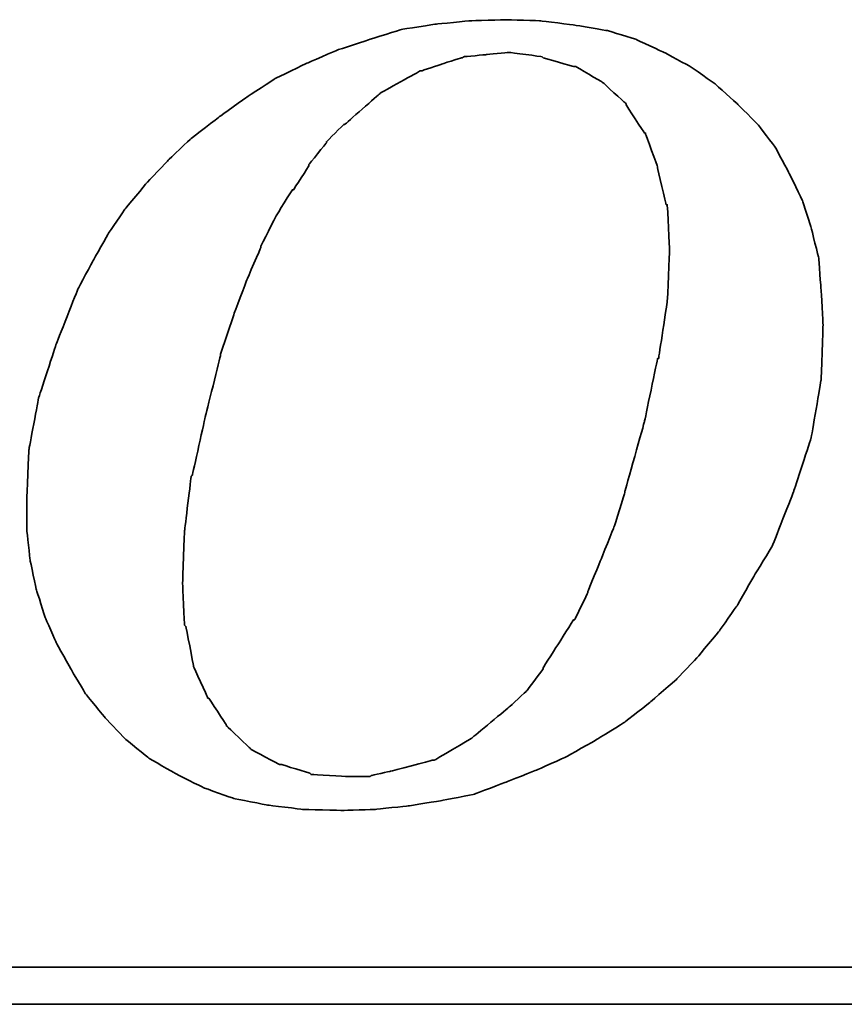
# Model space of a CAD drawing. Header units: inches. Extents: x 30 to 881, y 41 to 673.
# Tile 50 of 55: x 223.74 to 226.31, y 111.99 to 115.07. Entities that reach past the tile are written whole.
import ezdxf

# ---------------------------------------------------------------- set-up
doc = ezdxf.new("R2010")
doc.units = ezdxf.units.IN
doc.header["$LTSCALE"] = 0.1
doc.layers.add('DIM', color=4, linetype='Continuous')
doc.layers.add('layer 1', color=7, linetype='Continuous')

# ---------------------------------------------------------------- blocks, each defined once
blk = doc.blocks.new('TBI MOTION logo(完整正式版)')
at = {"layer": 'layer 1', "color": 22, "lineweight": 35}
for points, knots in [([(35.79625, -6.98375), (35.79625, -6.98375), (36.23125, -7.43875), (36.23125, -7.43875), (36.23125, -7.43875), (36.23125, -7.43875), (36.75625, -7.87125), (36.75625, -7.87125), (36.75625, -7.87125), (36.75625, -7.87125), (37.33125, -8.20375), (37.33125, -8.20375), (37.33125, -8.20375), (37.33125, -8.20375), (37.95625, -8.51875), (37.95625, -8.51875), (37.95625, -8.51875), (37.95625, -8.51875), (38.62625, -8.75875), (38.62625, -8.75875), (38.62625, -8.75875), (38.62625, -8.75875), (39.37125, -8.90375), (39.37125, -8.90375), (39.37125, -8.90375), (39.37125, -8.90375), (40.14125, -8.99875), (40.14125, -8.99875), (40.14125, -8.99875), (40.14125, -8.99875), (41.02625, -9.02375), (41.02625, -9.02375), (41.02625, -9.02375), (41.02625, -9.02375), (41.74625, -8.99875), (41.74625, -8.99875), (41.74625, -8.99875), (41.74625, -8.99875), (42.46625, -8.92375), (42.46625, -8.92375), (42.46625, -8.92375), (42.46625, -8.92375), (43.21125, -8.80625), (43.21125, -8.80625), (43.21125, -8.80625), (43.21125, -8.80625), (43.93125, -8.66375), (43.93125, -8.66375), (43.93125, -8.66375), (43.93125, -8.66375), (44.62625, -8.39875), (44.62625, -8.39875), (44.62625, -8.39875), (44.62625, -8.39875), (45.29625, -8.13375), (45.29625, -8.13375), (45.29625, -8.13375), (45.29625, -8.13375), (45.94625, -7.84375), (45.94625, -7.84375), (45.94625, -7.84375), (45.94625, -7.84375), (46.61625, -7.46375), (46.61625, -7.46375), (46.61625, -7.46375), (46.61625, -7.46375), (47.24125, -7.07875), (47.24125, -7.07875), (47.24125, -7.07875), (47.24125, -7.07875), (47.81625, -6.62375), (47.81625, -6.62375), (47.81625, -6.62375), (47.81625, -6.62375), (48.36875, -6.14375), (48.36875, -6.14375), (48.36875, -6.14375), (48.36875, -6.14375), (48.84625, -5.64125), (48.84625, -5.64125), (48.84625, -5.64125), (48.84625, -5.64125), (49.32625, -5.06375), (49.32625, -5.06375), (49.32625, -5.06375), (49.32625, -5.06375), (49.71125, -4.51374), (49.71125, -4.51374), (49.71125, -4.51374), (49.71125, -4.51374), (50.09625, -3.83874), (50.09625, -3.83874), (50.09625, -3.83874), (50.09625, -3.83874), (50.48125, -3.21374), (50.48125, -3.21374), (50.48125, -3.21374), (50.48125, -3.21374), (50.96125, -1.99125), (50.96125, -1.99125), (50.96125, -1.99125), (50.96125, -1.99125), (51.34375, -0.81875), (51.34375, -0.81875), (51.34375, -0.81875), (51.34375, -0.81875), (51.56125, 0.45624), (51.56125, 0.45624), (51.56125, 0.45624), (51.56125, 0.45624), (51.60625, 1.67624), (51.60625, 1.67624), (51.60625, 1.67624), (51.60625, 1.67624), (51.56125, 2.44625), (51.56125, 2.44625), (51.56125, 2.44625), (51.56125, 2.44625), (51.51125, 3.14125), (51.51125, 3.14125), (51.51125, 3.14125), (51.51125, 3.14125), (51.34375, 3.81125), (51.34375, 3.81125), (51.34375, 3.81125), (51.34375, 3.81125), (51.15125, 4.41125), (51.15125, 4.41125), (51.15125, 4.41125), (51.15125, 4.41125), (50.86125, 5.01125), (50.86125, 5.01125), (50.86125, 5.01125), (50.86125, 5.01125), (50.55125, 5.58875), (50.55125, 5.58875), (50.55125, 5.58875), (50.55125, 5.58875), (50.16625, 6.09125), (50.16625, 6.09125), (50.16625, 6.09125), (50.16625, 6.09125), (49.71125, 6.54875), (49.71125, 6.54875), (49.71125, 6.54875), (49.71125, 6.54875), (49.23125, 6.98125), (49.23125, 6.98125), (49.23125, 6.98125), (49.23125, 6.98125), (48.67875, 7.36625), (48.67875, 7.36625), (48.67875, 7.36625), (48.67875, 7.36625), (48.10375, 7.67625), (48.10375, 7.67625), (48.10375, 7.67625), (48.10375, 7.67625), (47.48125, 7.96375), (47.48125, 7.96375), (47.48125, 7.96375), (47.48125, 7.96375), (46.85625, 8.15625), (46.85625, 8.15625), (46.85625, 8.15625), (46.85625, 8.15625), (46.13625, 8.27624), (46.13625, 8.27624), (46.13625, 8.27624), (46.13625, 8.27624), (45.39125, 8.37125), (45.39125, 8.37125), (45.39125, 8.37125), (45.39125, 8.37125), (44.62625, 8.39624), (44.62625, 8.39624), (44.62625, 8.39624), (44.62625, 8.39624), (43.83625, 8.37125), (43.83625, 8.37125), (43.83625, 8.37125), (43.83625, 8.37125), (43.09125, 8.30125), (43.09125, 8.30125), (43.09125, 8.30125), (43.09125, 8.30125), (42.32125, 8.18125), (42.32125, 8.18125), (42.32125, 8.18125), (42.32125, 8.18125), (41.62875, 7.96375), (41.62875, 7.96375), (41.62875, 7.96375), (41.62875, 7.96375), (40.90625, 7.72625), (40.90625, 7.72625), (40.90625, 7.72625), (40.90625, 7.72625), (40.23624, 7.43625), (40.23624, 7.43625), (40.23624, 7.43625), (40.23624, 7.43625), (39.54124, 7.10125), (39.54124, 7.10125), (39.54124, 7.10125), (39.54124, 7.10125), (38.91625, 6.69125), (38.91625, 6.69125), (38.91625, 6.69125), (38.91625, 6.69125), (38.31625, 6.26125), (38.31625, 6.26125), (38.31625, 6.26125), (38.31625, 6.26125), (37.69125, 5.78125), (37.69125, 5.78125), (37.69125, 5.78125), (37.69125, 5.78125), (37.18625, 5.30125), (37.18625, 5.30125), (37.18625, 5.30125), (37.18625, 5.30125), (36.70625, 4.79624), (36.70625, 4.79624), (36.70625, 4.79624), (36.70625, 4.79624), (36.23125, 4.22125), (36.23125, 4.22125), (36.23125, 4.22125), (36.23125, 4.22125), (35.87124, 3.69375), (35.87124, 3.69375), (35.87124, 3.69375), (35.87124, 3.69375), (35.53125, 3.09125), (35.53125, 3.09125), (35.53125, 3.09125), (35.53125, 3.09125), (35.19875, 2.47125), (35.19875, 2.47125), (35.19875, 2.47125), (35.19875, 2.47125), (34.71625, 1.24625), (34.71625, 1.24625), (34.71625, 1.24625), (34.71625, 1.24625), (34.33125, 0.06874), (34.33125, 0.06874), (34.33125, 0.06874), (34.33125, 0.06874), (34.11625, -1.07875), (34.11625, -1.07875), (34.11625, -1.07875), (34.11625, -1.07875), (34.07125, -2.15875), (34.07125, -2.15875), (34.07125, -2.15875), (34.07125, -2.15875), (34.07125, -2.85375), (34.07125, -2.85375), (34.07125, -2.85375), (34.07125, -2.85375), (34.14125, -3.50375), (34.14125, -3.50375), (34.14125, -3.50375), (34.14125, -3.50375), (34.28625, -4.17375), (34.28625, -4.17375), (34.28625, -4.17375), (34.28625, -4.17375), (34.47625, -4.77624), (34.47625, -4.77624), (34.47625, -4.77624), (34.47625, -4.77624), (34.71625, -5.32625), (34.71625, -5.32625), (34.71625, -5.32625), (34.71625, -5.32625), (35.05375, -5.92875), (35.05375, -5.92875), (35.05375, -5.92875), (35.05375, -5.92875), (35.36375, -6.45375), (35.36375, -6.45375), (35.36375, -6.45375), (35.36375, -6.45375), (35.79625, -6.98375), (35.79625, -6.98375)], [0, 0, 0, 0, 0.01388889, 0.01388889, 0.01388889, 0.0138889, 0.02777778, 0.02777778, 0.02777778, 0.02777779, 0.04166667, 0.04166667, 0.04166667, 0.04166668, 0.05555556, 0.05555556, 0.05555556, 0.05555557, 0.06944444, 0.06944444, 0.06944444, 0.06944445, 0.08333333, 0.08333333, 0.08333333, 0.08333334, 0.09722222, 0.09722222, 0.09722222, 0.09722223, 0.11111111, 0.11111111, 0.11111111, 0.11111112, 0.125, 0.125, 0.125, 0.12500001, 0.13888889, 0.13888889, 0.13888889, 0.1388889, 0.15277778, 0.15277778, 0.15277778, 0.15277779, 0.16666667, 0.16666667, 0.16666667, 0.16666668, 0.18055556, 0.18055556, 0.18055556, 0.18055557, 0.19444444, 0.19444444, 0.19444444, 0.19444445, 0.20833333, 0.20833333, 0.20833333, 0.20833334, 0.22222222, 0.22222222, 0.22222222, 0.22222223, 0.23611111, 0.23611111, 0.23611111, 0.23611112, 0.25, 0.25, 0.25, 0.25000001, 0.26388889, 0.26388889, 0.26388889, 0.2638889, 0.27777778, 0.27777778, 0.27777778, 0.27777779, 0.29166667, 0.29166667, 0.29166667, 0.29166668, 0.30555556, 0.30555556, 0.30555556, 0.30555557, 0.31944444, 0.31944444, 0.31944444, 0.31944445, 0.33333333, 0.33333333, 0.33333333, 0.33333334, 0.34722222, 0.34722222, 0.34722222, 0.34722223, 0.36111111, 0.36111111, 0.36111111, 0.36111112, 0.375, 0.375, 0.375, 0.37500001, 0.38888889, 0.38888889, 0.38888889, 0.3888889, 0.40277778, 0.40277778, 0.40277778, 0.40277779, 0.41666667, 0.41666667, 0.41666667, 0.41666668, 0.43055556, 0.43055556, 0.43055556, 0.43055557, 0.44444444, 0.44444444, 0.44444444, 0.44444445, 0.45833333, 0.45833333, 0.45833333, 0.45833334, 0.47222222, 0.47222222, 0.47222222, 0.47222223, 0.48611111, 0.48611111, 0.48611111, 0.48611112, 0.5, 0.5, 0.5, 0.50000001, 0.51388889, 0.51388889, 0.51388889, 0.5138889, 0.52777778, 0.52777778, 0.52777778, 0.52777779, 0.54166667, 0.54166667, 0.54166667, 0.54166668, 0.55555556, 0.55555556, 0.55555556, 0.55555557, 0.56944444, 0.56944444, 0.56944444, 0.56944445, 0.58333333, 0.58333333, 0.58333333, 0.58333334, 0.59722222, 0.59722222, 0.59722222, 0.59722223, 0.61111111, 0.61111111, 0.61111111, 0.61111112, 0.625, 0.625, 0.625, 0.62500001, 0.63888889, 0.63888889, 0.63888889, 0.6388889, 0.65277778, 0.65277778, 0.65277778, 0.65277779, 0.66666667, 0.66666667, 0.66666667, 0.66666668, 0.68055556, 0.68055556, 0.68055556, 0.68055557, 0.69444444, 0.69444444, 0.69444444, 0.69444445, 0.70833333, 0.70833333, 0.70833333, 0.70833334, 0.72222222, 0.72222222, 0.72222222, 0.72222223, 0.73611111, 0.73611111, 0.73611111, 0.73611112, 0.75, 0.75, 0.75, 0.75000001, 0.76388889, 0.76388889, 0.76388889, 0.7638889, 0.77777778, 0.77777778, 0.77777778, 0.77777779, 0.79166667, 0.79166667, 0.79166667, 0.79166668, 0.80555556, 0.80555556, 0.80555556, 0.80555557, 0.81944444, 0.81944444, 0.81944444, 0.81944445, 0.83333333, 0.83333333, 0.83333333, 0.83333334, 0.84722222, 0.84722222, 0.84722222, 0.84722223, 0.86111111, 0.86111111, 0.86111111, 0.86111112, 0.875, 0.875, 0.875, 0.87500001, 0.88888889, 0.88888889, 0.88888889, 0.8888889, 0.90277778, 0.90277778, 0.90277778, 0.90277779, 0.91666667, 0.91666667, 0.91666667, 0.91666668, 0.93055556, 0.93055556, 0.93055556, 0.93055557, 0.94444444, 0.94444444, 0.94444444, 0.94444445, 0.95833333, 0.95833333, 0.95833333, 0.95833334, 0.97222222, 0.97222222, 0.97222222, 0.97222223, 0.98611111, 0.98611111, 0.98611111, 0.98611112, 1, 1, 1, 1]), ([(38.33875, 1.03124), (38.33875, 1.03124), (38.62625, 1.89625), (38.62625, 1.89625), (38.62625, 1.89625), (38.62625, 1.89625), (38.91625, 2.66375), (38.91625, 2.66375), (38.91625, 2.66375), (38.91625, 2.66375), (39.22625, 3.38125), (39.22625, 3.38125), (39.22625, 3.38125), (39.22625, 3.38125), (39.22625, 3.40624), (39.22625, 3.40624), (39.22625, 3.40624), (39.22625, 3.40624), (39.56124, 4.07624), (39.56124, 4.07624), (39.56124, 4.07624), (39.56124, 4.07624), (39.92125, 4.65125), (39.92125, 4.65125), (39.92125, 4.65125), (39.92125, 4.65125), (39.94625, 4.65125), (39.94625, 4.65125), (39.94625, 4.65125), (39.94625, 4.65125), (40.28125, 5.17875), (40.28125, 5.17875), (40.28125, 5.17875), (40.28125, 5.17875), (40.28125, 5.20375), (40.28125, 5.20375), (40.28125, 5.20375), (40.28125, 5.20375), (40.66875, 5.68625), (40.66875, 5.68625), (40.66875, 5.68625), (40.66875, 5.68625), (40.66875, 5.70625), (40.66875, 5.70625), (40.66875, 5.70625), (40.66875, 5.70625), (41.05124, 6.09125), (41.05124, 6.09125), (41.05124, 6.09125), (41.05124, 6.09125), (41.07625, 6.09125), (41.07625, 6.09125), (41.07625, 6.09125), (41.07625, 6.09125), (41.84125, 6.76625), (41.84125, 6.76625), (41.84125, 6.76625), (41.84125, 6.76625), (41.86625, 6.78625), (41.86625, 6.78625), (41.86625, 6.78625), (41.86625, 6.78625), (42.73125, 7.26624), (42.73125, 7.26624), (42.73125, 7.26624), (42.73125, 7.26624), (42.75625, 7.26624), (42.75625, 7.26624), (42.75625, 7.26624), (42.75625, 7.26624), (43.18625, 7.41125), (43.18625, 7.41125), (43.18625, 7.41125), (43.18625, 7.41125), (43.64125, 7.55625), (43.64125, 7.55625), (43.64125, 7.55625), (43.64125, 7.55625), (43.66625, 7.55625), (43.66625, 7.55625), (43.66625, 7.55625), (43.66625, 7.55625), (43.69125, 7.58124), (43.69125, 7.58124), (43.69125, 7.58124), (43.69125, 7.58124), (44.19125, 7.62625), (44.19125, 7.62625), (44.19125, 7.62625), (44.19125, 7.62625), (44.67125, 7.67625), (44.67125, 7.67625), (44.67125, 7.67625), (44.67125, 7.67625), (44.69625, 7.67625), (44.69625, 7.67625), (44.69625, 7.67625), (44.69625, 7.67625), (45.41875, 7.58124), (45.41875, 7.58124), (45.41875, 7.58124), (45.41875, 7.58124), (45.44125, 7.55625), (45.44125, 7.55625), (45.44125, 7.55625), (45.44125, 7.55625), (46.11125, 7.36625), (46.11125, 7.36625), (46.11125, 7.36625), (46.11125, 7.36625), (46.13625, 7.36625), (46.13625, 7.36625), (46.13625, 7.36625), (46.13625, 7.36625), (46.15875, 7.36625), (46.15875, 7.36625), (46.15875, 7.36625), (46.15875, 7.36625), (46.73625, 7.02624), (46.73625, 7.02624), (46.73625, 7.02624), (46.73625, 7.02624), (46.76125, 7.00624), (46.76125, 7.00624), (46.76125, 7.00624), (46.76125, 7.00624), (47.24125, 6.57124), (47.24125, 6.57124), (47.24125, 6.57124), (47.24125, 6.57124), (47.26625, 6.54875), (47.26625, 6.54875), (47.26625, 6.54875), (47.26625, 6.54875), (47.26625, 6.52375), (47.26625, 6.52375), (47.26625, 6.52375), (47.26625, 6.52375), (47.67375, 5.89875), (47.67375, 5.89875), (47.67375, 5.89875), (47.67375, 5.89875), (47.69625, 5.89875), (47.69625, 5.89875), (47.69625, 5.89875), (47.69625, 5.89875), (47.69625, 5.87625), (47.69625, 5.87625), (47.69625, 5.87625), (47.69625, 5.87625), (47.96125, 5.15625), (47.96125, 5.15625), (47.96125, 5.15625), (47.96125, 5.15625), (47.96125, 5.13125), (47.96125, 5.13125), (47.96125, 5.13125), (47.96125, 5.13125), (48.15125, 4.31875), (48.15125, 4.31875), (48.15125, 4.31875), (48.15125, 4.31875), (48.17625, 4.31875), (48.17625, 4.31875), (48.17625, 4.31875), (48.17625, 4.31875), (48.17625, 4.29125), (48.17625, 4.29125), (48.17625, 4.29125), (48.17625, 4.29125), (48.22625, 3.33125), (48.22625, 3.33125), (48.22625, 3.33125), (48.22625, 3.33125), (48.22625, 3.30875), (48.22625, 3.30875), (48.22625, 3.30875), (48.22625, 3.30875), (48.17625, 2.20624), (48.17625, 2.20624), (48.17625, 2.20624), (48.17625, 2.20624), (48.17625, 2.18124), (48.17625, 2.18124), (48.17625, 2.18124), (48.17625, 2.18124), (47.98375, 0.93624), (47.98375, 0.93624), (47.98375, 0.93624), (47.98375, 0.93624), (47.96125, 0.93624), (47.96125, 0.93624), (47.96125, 0.93624), (47.96125, 0.93624), (47.67375, -0.45874), (47.67375, -0.45874), (47.67375, -0.45874), (47.67375, -0.45874), (47.24125, -1.99125), (47.24125, -1.99125), (47.24125, -1.99125), (47.24125, -1.99125), (47.24125, -2.01874), (47.24125, -2.01874), (47.24125, -2.01874), (47.24125, -2.01874), (47.00125, -2.78375), (47.00125, -2.78375), (47.00125, -2.78375), (47.00125, -2.78375), (46.71125, -3.50375), (46.71125, -3.50375), (46.71125, -3.50375), (46.71125, -3.50375), (46.42625, -4.19875), (46.42625, -4.19875), (46.42625, -4.19875), (46.42625, -4.19875), (46.42625, -4.22375), (46.42625, -4.22375), (46.42625, -4.22375), (46.42625, -4.22375), (46.13625, -4.82374), (46.13625, -4.82374), (46.13625, -4.82374), (46.13625, -4.82374), (46.11125, -4.82374), (46.11125, -4.82374), (46.11125, -4.82374), (46.11125, -4.82374), (45.77625, -5.35125), (45.77625, -5.35125), (45.77625, -5.35125), (45.77625, -5.35125), (45.44125, -5.87875), (45.44125, -5.87875), (45.44125, -5.87875), (45.44125, -5.87875), (45.44125, -5.90375), (45.44125, -5.90375), (45.44125, -5.90375), (45.44125, -5.90375), (45.10625, -6.35875), (45.10625, -6.35875), (45.10625, -6.35875), (45.10625, -6.35875), (45.08125, -6.38375), (45.08125, -6.38375), (45.08125, -6.38375), (45.08125, -6.38375), (44.69625, -6.74375), (44.69625, -6.74375), (44.69625, -6.74375), (44.69625, -6.74375), (43.88375, -7.41625), (43.88375, -7.41625), (43.88375, -7.41625), (43.88375, -7.41625), (43.85625, -7.43875), (43.85625, -7.43875), (43.85625, -7.43875), (43.85625, -7.43875), (43.04125, -7.91875), (43.04125, -7.91875), (43.04125, -7.91875), (43.04125, -7.91875), (43.01625, -7.91875), (43.01625, -7.91875), (43.01625, -7.91875), (43.01625, -7.91875), (42.99625, -7.91875), (42.99625, -7.91875), (42.99625, -7.91875), (42.99625, -7.91875), (42.08125, -8.15875), (42.08125, -8.15875), (42.08125, -8.15875), (42.08125, -8.15875), (41.65125, -8.25625), (41.65125, -8.25625), (41.65125, -8.25625), (41.65125, -8.25625), (41.62875, -8.27875), (41.62875, -8.27875), (41.62875, -8.27875), (41.62875, -8.27875), (41.60125, -8.27875), (41.60125, -8.27875), (41.60125, -8.27875), (41.60125, -8.27875), (41.12125, -8.27875), (41.12125, -8.27875), (41.12125, -8.27875), (41.12125, -8.27875), (40.35624, -8.23125), (40.35624, -8.23125), (40.35624, -8.23125), (40.35624, -8.23125), (40.33125, -8.23125), (40.33125, -8.23125), (40.33125, -8.23125), (40.33125, -8.23125), (40.30625, -8.20375), (40.30625, -8.20375), (40.30625, -8.20375), (40.30625, -8.20375), (39.68375, -8.01375), (39.68375, -8.01375), (39.68375, -8.01375), (39.68375, -8.01375), (39.66124, -8.01375), (39.66124, -8.01375), (39.66124, -8.01375), (39.66124, -8.01375), (39.63625, -8.01375), (39.63625, -8.01375), (39.63625, -8.01375), (39.63625, -8.01375), (39.01125, -7.67875), (39.01125, -7.67875), (39.01125, -7.67875), (39.01125, -7.67875), (38.98875, -7.65375), (38.98875, -7.65375), (38.98875, -7.65375), (38.98875, -7.65375), (38.48625, -7.17375), (38.48625, -7.17375), (38.48625, -7.17375), (38.48625, -7.17375), (38.45875, -7.14875), (38.45875, -7.14875), (38.45875, -7.14875), (38.45875, -7.14875), (38.45875, -7.12875), (38.45875, -7.12875), (38.45875, -7.12875), (38.45875, -7.12875), (38.07625, -6.54875), (38.07625, -6.54875), (38.07625, -6.54875), (38.07625, -6.54875), (38.05125, -6.54875), (38.05125, -6.54875), (38.05125, -6.54875), (38.05125, -6.54875), (38.05125, -6.52875), (38.05125, -6.52875), (38.05125, -6.52875), (38.05125, -6.52875), (37.74125, -5.85375), (37.74125, -5.85375), (37.74125, -5.85375), (37.74125, -5.85375), (37.74125, -5.82875), (37.74125, -5.82875), (37.74125, -5.82875), (37.74125, -5.82875), (37.57375, -4.96875), (37.57375, -4.96875), (37.57375, -4.96875), (37.57375, -4.96875), (37.54625, -4.94375), (37.54625, -4.94375), (37.54625, -4.94375), (37.54625, -4.94375), (37.50125, -4.03375), (37.50125, -4.03375), (37.50125, -4.03375), (37.50125, -4.03375), (37.50125, -4.00875), (37.50125, -4.00875), (37.50125, -4.00875), (37.50125, -4.00875), (37.54625, -2.85375), (37.54625, -2.85375), (37.54625, -2.85375), (37.54625, -2.85375), (37.69125, -1.65875), (37.69125, -1.65875), (37.69125, -1.65875), (37.69125, -1.65875), (37.71624, -1.63375), (37.71624, -1.63375), (37.71624, -1.63375), (37.71624, -1.63375), (38.00375, -0.33875), (38.00375, -0.33875), (38.00375, -0.33875), (38.00375, -0.33875), (38.33875, 1.00624), (38.33875, 1.00624), (38.33875, 1.00624), (38.33875, 1.00624), (38.33875, 1.03124), (38.33875, 1.03124)], [0, 0, 0, 0, 0.01010101, 0.01010101, 0.01010101, 0.01010102, 0.02020202, 0.02020202, 0.02020202, 0.02020203, 0.03030303, 0.03030303, 0.03030303, 0.03030304, 0.04040404, 0.04040404, 0.04040404, 0.04040405, 0.05050505, 0.05050505, 0.05050505, 0.05050506, 0.06060606, 0.06060606, 0.06060606, 0.06060607, 0.07070707, 0.07070707, 0.07070707, 0.07070708, 0.08080808, 0.08080808, 0.08080808, 0.08080809, 0.09090909, 0.09090909, 0.09090909, 0.0909091, 0.1010101, 0.1010101, 0.1010101, 0.10101011, 0.11111111, 0.11111111, 0.11111111, 0.11111112, 0.12121212, 0.12121212, 0.12121212, 0.12121213, 0.13131313, 0.13131313, 0.13131313, 0.13131314, 0.14141414, 0.14141414, 0.14141414, 0.14141415, 0.15151515, 0.15151515, 0.15151515, 0.15151516, 0.16161616, 0.16161616, 0.16161616, 0.16161617, 0.17171717, 0.17171717, 0.17171717, 0.17171718, 0.18181818, 0.18181818, 0.18181818, 0.18181819, 0.19191919, 0.19191919, 0.19191919, 0.1919192, 0.2020202, 0.2020202, 0.2020202, 0.20202021, 0.21212121, 0.21212121, 0.21212121, 0.21212122, 0.22222222, 0.22222222, 0.22222222, 0.22222223, 0.23232323, 0.23232323, 0.23232323, 0.23232324, 0.24242424, 0.24242424, 0.24242424, 0.24242425, 0.25252525, 0.25252525, 0.25252525, 0.25252526, 0.26262626, 0.26262626, 0.26262626, 0.26262627, 0.27272727, 0.27272727, 0.27272727, 0.27272728, 0.28282828, 0.28282828, 0.28282828, 0.28282829, 0.29292929, 0.29292929, 0.29292929, 0.2929293, 0.3030303, 0.3030303, 0.3030303, 0.30303031, 0.31313131, 0.31313131, 0.31313131, 0.31313132, 0.32323232, 0.32323232, 0.32323232, 0.32323233, 0.33333333, 0.33333333, 0.33333333, 0.33333334, 0.34343434, 0.34343434, 0.34343434, 0.34343435, 0.35353535, 0.35353535, 0.35353535, 0.35353536, 0.36363636, 0.36363636, 0.36363636, 0.36363637, 0.37373737, 0.37373737, 0.37373737, 0.37373738, 0.38383838, 0.38383838, 0.38383838, 0.38383839, 0.39393939, 0.39393939, 0.39393939, 0.3939394, 0.4040404, 0.4040404, 0.4040404, 0.40404041, 0.41414141, 0.41414141, 0.41414141, 0.41414142, 0.42424242, 0.42424242, 0.42424242, 0.42424243, 0.43434343, 0.43434343, 0.43434343, 0.43434344, 0.44444444, 0.44444444, 0.44444444, 0.44444445, 0.45454545, 0.45454545, 0.45454545, 0.45454546, 0.46464646, 0.46464646, 0.46464646, 0.46464647, 0.47474747, 0.47474747, 0.47474747, 0.47474748, 0.48484848, 0.48484848, 0.48484848, 0.48484849, 0.49494949, 0.49494949, 0.49494949, 0.4949495, 0.50505051, 0.50505051, 0.50505051, 0.50505052, 0.51515152, 0.51515152, 0.51515152, 0.51515153, 0.52525253, 0.52525253, 0.52525253, 0.52525254, 0.53535354, 0.53535354, 0.53535354, 0.53535355, 0.54545455, 0.54545455, 0.54545455, 0.54545456, 0.55555556, 0.55555556, 0.55555556, 0.55555557, 0.56565657, 0.56565657, 0.56565657, 0.56565658, 0.57575758, 0.57575758, 0.57575758, 0.57575759, 0.58585859, 0.58585859, 0.58585859, 0.5858586, 0.5959596, 0.5959596, 0.5959596, 0.59595961, 0.60606061, 0.60606061, 0.60606061, 0.60606062, 0.61616162, 0.61616162, 0.61616162, 0.61616163, 0.62626263, 0.62626263, 0.62626263, 0.62626264, 0.63636364, 0.63636364, 0.63636364, 0.63636365, 0.64646465, 0.64646465, 0.64646465, 0.64646466, 0.65656566, 0.65656566, 0.65656566, 0.65656567, 0.66666667, 0.66666667, 0.66666667, 0.66666668, 0.67676768, 0.67676768, 0.67676768, 0.67676769, 0.68686869, 0.68686869, 0.68686869, 0.6868687, 0.6969697, 0.6969697, 0.6969697, 0.69696971, 0.70707071, 0.70707071, 0.70707071, 0.70707072, 0.71717172, 0.71717172, 0.71717172, 0.71717173, 0.72727273, 0.72727273, 0.72727273, 0.72727274, 0.73737374, 0.73737374, 0.73737374, 0.73737375, 0.74747475, 0.74747475, 0.74747475, 0.74747476, 0.75757576, 0.75757576, 0.75757576, 0.75757577, 0.76767677, 0.76767677, 0.76767677, 0.76767678, 0.77777778, 0.77777778, 0.77777778, 0.77777779, 0.78787879, 0.78787879, 0.78787879, 0.7878788, 0.7979798, 0.7979798, 0.7979798, 0.79797981, 0.80808081, 0.80808081, 0.80808081, 0.80808082, 0.81818182, 0.81818182, 0.81818182, 0.81818183, 0.82828283, 0.82828283, 0.82828283, 0.82828284, 0.83838384, 0.83838384, 0.83838384, 0.83838385, 0.84848485, 0.84848485, 0.84848485, 0.84848486, 0.85858586, 0.85858586, 0.85858586, 0.85858587, 0.86868687, 0.86868687, 0.86868687, 0.86868688, 0.87878788, 0.87878788, 0.87878788, 0.87878789, 0.88888889, 0.88888889, 0.88888889, 0.8888889, 0.8989899, 0.8989899, 0.8989899, 0.89898991, 0.90909091, 0.90909091, 0.90909091, 0.90909092, 0.91919192, 0.91919192, 0.91919192, 0.91919193, 0.92929293, 0.92929293, 0.92929293, 0.92929294, 0.93939394, 0.93939394, 0.93939394, 0.93939395, 0.94949495, 0.94949495, 0.94949495, 0.94949496, 0.95959596, 0.95959596, 0.95959596, 0.95959597, 0.96969697, 0.96969697, 0.96969697, 0.96969698, 0.97979798, 0.97979798, 0.97979798, 0.97979799, 0.98989899, 0.98989899, 0.98989899, 0.989899, 1, 1, 1, 1]), ([(75.90875, -9.47875), (75.90875, -9.47875), (75.90875, -12.28625), (75.90875, -12.28625), (75.90875, -12.28625), (75.90875, -12.28625), (75.90875, -12.47875), (75.90875, -12.47875), (75.90875, -12.47875), (75.90875, -12.47875), (75.71625, -12.47875), (75.71625, -12.47875), (75.71625, -12.47875), (75.71625, -12.47875), (-88.32875, -12.47875), (-88.32875, -12.47875), (-88.32875, -12.47875), (-88.32875, -12.47875), (-88.32875, -13.29375), (-88.32875, -13.29375), (-88.32875, -13.29375), (-88.32875, -13.29375), (82.89125, -13.29375), (82.89125, -13.29375), (82.89125, -13.29375), (82.89125, -13.29375), (75.90875, -9.47875), (75.90875, -9.47875)], [0, 0, 0, 0, 0.14285714, 0.14285714, 0.14285714, 0.14285715, 0.28571429, 0.28571429, 0.28571429, 0.2857143, 0.42857143, 0.42857143, 0.42857143, 0.42857144, 0.57142857, 0.57142857, 0.57142857, 0.57142858, 0.71428571, 0.71428571, 0.71428571, 0.71428572, 0.85714286, 0.85714286, 0.85714286, 0.85714287, 1, 1, 1, 1])]:
    blk.add_open_spline(points, degree=3, knots=knots, dxfattribs=at)

msp = doc.modelspace()

# ---------------------------------------------------------------- block references
at = {"layer": 'DIM', "xscale": 0.141750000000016, "yscale": 0.141750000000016, "zscale": 0.141750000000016}
msp.add_blockref('TBI MOTION logo(完整正式版)', (218.9297, 113.8773), dxfattribs=at)

doc.saveas('drawing.dxf')
